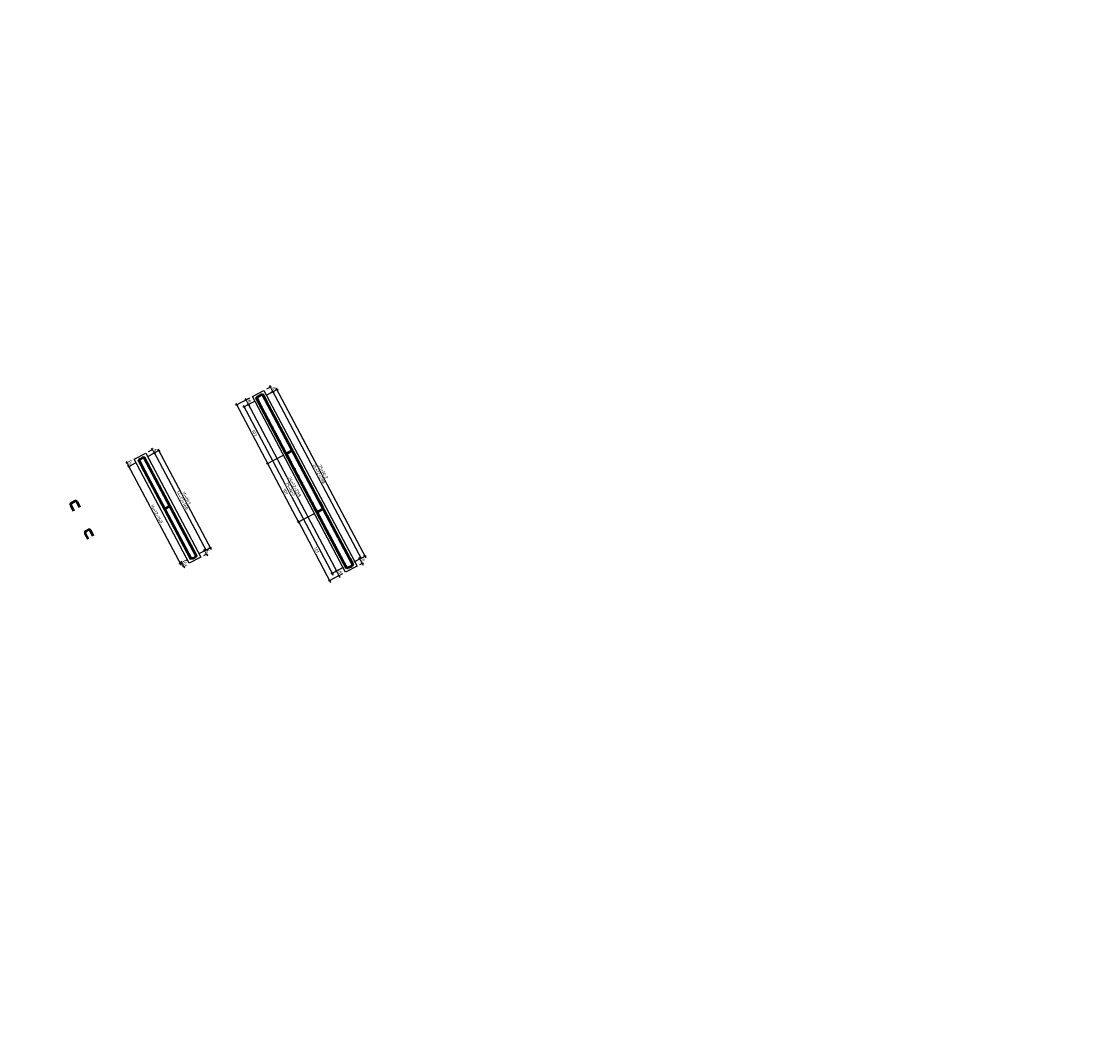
# Model space of a CAD drawing. Header units: millimetres. Extents: x -719417711 to 8331457056, y 1358857702 to 5726797456.
# Tile 26 of 71: x 7530441631 to 7530458096, y 5726474244 to 5726489438. Entities that reach past the tile are written whole.
import ezdxf

# ---------------------------------------------------------------- set-up
doc = ezdxf.new("R2010")
doc.units = ezdxf.units.MM
for name, color, linetype in [('0 wymiar', 32, 'Continuous'), ('1 cienka', 4, 'Continuous'), ('4 średnia', 3, 'Continuous'), ('5 gruba', 7, 'Continuous'), ('5 opis', 7, 'Continuous')]:
    doc.layers.add(name, color=color, linetype=linetype)
doc.layers.add('6 pomoc 01', color=1, linetype='Continuous', plot=False)
doc.layers.add('8 pręt_10', color=181, linetype='Continuous', lineweight=50)
doc.styles.add('M 1_100', font='geniso.shx', dxfattribs={"height": 250})
doc.styles.add('M 1_20', font='geniso.shx', dxfattribs={"height": 50})
doc.styles.get("Standard").update_dxf_attribs({"font": 'geniso.shx'})
doc.dimstyles.new('B  1_20 [cm]', dxfattribs={"dimscale": 20, "dimtxt": 2.5, "dimasz": 2, "dimexe": 1, "dimexo": 2.5, "dimtad": 1, "dimdec": 0, "dimlfac": 0.1, "dimzin": 0, "dimdsep": 46, "dimtxsty": 'Standard', "dimblk": 'ARCHTICK', "dimcen": 1, "dimdle": 1.5, "dimclrt": 3, "dimadec": 0, "dimazin": 0, "dimtfac": 1, "dimtdec": 0, "dimtmove": 1, "dimatfit": 3, "dimfxl": 1, "dimtfill": 1, "dimtolj": 1, "dimtzin": 0, "dimarcsym": 0})
doc.dimstyles.new('pręt 1_20 [cm]', dxfattribs={"dimscale": 20, "dimtxt": 2.5, "dimasz": 2, "dimexe": 1, "dimexo": 2.5, "dimgap": 1, "dimtad": 1, "dimdec": 0, "dimlfac": 0.1, "dimzin": 0, "dimdsep": 46, "dimtxsty": 'Standard', "dimblk": 'NONE', "dimcen": 1, "dimdle": 1.5, "dimse1": 1, "dimse2": 1, "dimsd1": 1, "dimsd2": 1, "dimclrt": 3, "dimadec": 0, "dimazin": 0, "dimtfac": 1, "dimtdec": 0, "dimtmove": 1, "dimatfit": 3, "dimldrblk": 'NONE', "dimfxl": 1, "dimtolj": 1, "dimtzin": 0, "dimarcsym": 0})

# ---------------------------------------------------------------- blocks, each defined once
blk = doc.blocks.new('OG-3.4')
at = {"layer": '4 średnia', "insert": (-1913.05, 762.314), "char_height": 250, "attachment_point": 1, "style": 'M 1_100'}
blk.add_mtext_dynamic_manual_height_columns('\\pi1452.3;{\\LOG-3.4 \\P\\pi796.13;}(107,20 m n.p.m.)', width=3854.57291, gutter_width=1250, heights=[0], dxfattribs=at)
blk = doc.blocks.new('OG-3.5b')
at = {"layer": '4 średnia', "insert": (-1913.05, 762.314), "char_height": 250, "attachment_point": 1, "style": 'M 1_100'}
blk.add_mtext_dynamic_manual_height_columns('\\pi1372.8;{\\LOG-3.5b \\P\\pi796.13;}(107,00 m n.p.m.)', width=3854.57291, gutter_width=1250, heights=[0], dxfattribs=at)
blk = doc.blocks.new('OG-3.5a')
at = {"layer": '4 średnia', "insert": (-1913.05, 762.314), "char_height": 250, "attachment_point": 1, "style": 'M 1_100'}
blk.add_mtext_dynamic_manual_height_columns('\\pi1372.8;{\\LOG-3.5a \\P\\pi796.13;}(107,30 m n.p.m.)', width=3854.57291, gutter_width=1250, heights=[0], dxfattribs=at)
blk = doc.blocks.new('*D829')
at = {"layer": 'Defpoints', "color": 0, "transparency": 16777216}
for p in [(7530413587.234669, 5726545910.981071), (7530413597.937746, 5726545916.245561), (8331457056.214928, 4097968415.126375)]:
    blk.add_point(p, dxfattribs=at)
at = {"layer": '0 wymiar', "color": 3, "transparency": 16777216, "insert": (7930935372.822865, 4912257188.187174), "char_height": 50, "attachment_point": 5, "rotation": 296.1910488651}
blk.add_mtext('\\A1;181492019', dxfattribs=at)
blk = doc.blocks.new('_None')
blk = doc.blocks.new('10')
at = {"layer": '8 pręt_10'}
h = blk.add_hatch(color=256, dxfattribs=at)
edge = h.paths.add_edge_path()
edge.add_arc((0, 0), 5, 0, 360)
at = {"layer": '1 cienka'}
blk.add_circle((0, 0), 5, dxfattribs=at)
blk = doc.blocks.new('_ArchTick')
at = {"color": 0, "linetype": 'ByBlock', "const_width": 0.15}
blk.add_lwpolyline([(-0.5, -0.5), (0.5, 0.5)], dxfattribs=at)
blk = doc.blocks.new('*D991')
at = {"layer": '0 wymiar', "color": 0, "lineweight": -2, "transparency": 16777216}
for p, q in [((7530445382.139282, 5726483822.339368), (7530445453.810557, 5726483860.284085)), ((7530445422.097961, 5726483877.439589), (7530445487.603724, 5726483753.710073)), ((7530445370.963107, 5726483725.902378), (7530445491.242419, 5726483789.581509))]:
    blk.add_line(p, q, dxfattribs=at)
at = {"layer": 'Defpoints', "color": 0, "transparency": 16777216}
for p in [(7530445337.950167, 5726483798.944451), (7530445326.773992, 5726483702.507462)]:
    blk.add_point(p, dxfattribs=at)
at = {"layer": '0 wymiar', "color": 0, "lineweight": -2, "transparency": 16777216, "xscale": 40, "yscale": 40, "zscale": 40}
for p, rotation in [((7530445436.134912, 5726483850.926119), 117.8979584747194), ((7530445473.566773, 5726483780.223542), 297.8979584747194)]:
    blk.add_blockref('_ArchTick', p, dxfattribs=dict(at, rotation=rotation))
at = {"layer": '0 wymiar', "color": 3, "transparency": 16777216, "insert": (7530445487.99268, 5726483833.121017), "char_height": 50, "attachment_point": 5, "rotation": 297.8979584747, "bg_fill": 3, "box_fill_scale": 1.1, "bg_fill_color": 256, "bg_fill_true_color": 13158600, "bg_fill_transparency": 0}
blk.add_mtext('\\A1;8', dxfattribs=at)
at = {"layer": 'Defpoints', "color": 0, "transparency": 16777216}
blk.add_point((7530445473.566773, 5726483780.223542), dxfattribs=at)
blk = doc.blocks.new('*D992')
at = {"layer": '0 wymiar', "color": 0, "lineweight": -2, "transparency": 16777216}
for p, q in [((7530445459.529456, 5726483806.736817), (7530446835.150531, 5726481208.416846)), ((7530445370.963107, 5726483725.902378), (7530445491.242052, 5726483789.581314)), ((7530446718.509912, 5726481180.60915), (7530446838.789227, 5726481244.288281))]:
    blk.add_line(p, q, dxfattribs=at)
at = {"layer": 'Defpoints', "color": 0, "transparency": 16777216}
for p in [(7530445326.773992, 5726483702.507462), (7530446821.113581, 5726481234.930315), (7530446674.320797, 5726481157.214233)]:
    blk.add_point(p, dxfattribs=at)
at = {"layer": '0 wymiar', "color": 0, "lineweight": -2, "transparency": 16777216, "xscale": 40, "yscale": 40, "zscale": 40}
for p, rotation in [((7530445473.566406, 5726483780.223348), 117.8979584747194), ((7530446821.113581, 5726481234.930315), 297.8979584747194)]:
    blk.add_blockref('_ArchTick', p, dxfattribs=dict(at, rotation=rotation))
at = {"layer": '0 wymiar', "color": 3, "transparency": 16777216, "insert": (7530446180.486179, 5726482525.125321), "char_height": 50, "attachment_point": 5, "rotation": 297.8979584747, "bg_fill": 3, "box_fill_scale": 1.1, "bg_fill_color": 256, "bg_fill_true_color": 13158600, "bg_fill_transparency": 0}
blk.add_mtext('\\A1;24*12=288', dxfattribs=at)
blk = doc.blocks.new('*D993')
at = {"layer": '0 wymiar', "color": 0, "lineweight": -2, "transparency": 16777216}
for p, q in [((7530446718.509912, 5726481180.60915), (7530446821.113568, 5726481234.930309)), ((7530446789.400972, 5726481252.085812), (7530446854.906742, 5726481128.356282)), ((7530446804.549796, 5726481135.640961), (7530446858.545438, 5726481164.227718))]:
    blk.add_line(p, q, dxfattribs=at)
at = {"layer": 'Defpoints', "color": 0, "transparency": 16777216}
blk.add_point((7530446674.320797, 5726481157.214233), dxfattribs=at)
at = {"layer": '0 wymiar', "color": 0, "lineweight": -2, "transparency": 16777216, "xscale": 40, "yscale": 40, "zscale": 40}
for p, rotation in [((7530446803.437922, 5726481225.572342), 117.8979584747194), ((7530446840.869792, 5726481154.869751), 297.8979584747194)]:
    blk.add_blockref('_ArchTick', p, dxfattribs=dict(at, rotation=rotation))
at = {"layer": '0 wymiar', "color": 3, "transparency": 16777216, "insert": (7530446855.295694, 5726481207.767234), "char_height": 50, "attachment_point": 5, "rotation": 297.8979584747, "bg_fill": 3, "box_fill_scale": 1.1, "bg_fill_color": 256, "bg_fill_true_color": 13158600, "bg_fill_transparency": 0}
blk.add_mtext('\\A1;8', dxfattribs=at)
at = {"layer": 'Defpoints', "color": 0, "transparency": 16777216}
for p in [(7530446760.360682, 5726481112.246044), (7530446840.869792, 5726481154.869751)]:
    blk.add_point(p, dxfattribs=at)
blk = doc.blocks.new('*D721')
at = {"layer": '0 wymiar', "color": 0, "lineweight": -2, "transparency": 16777216}
for p, q in [((7530445370.963107, 5726483725.902378), (7530445552.956496, 5726483822.254615)), ((7530445521.2439, 5726483839.410118), (7530446896.864975, 5726481241.090147)), ((7530446718.509912, 5726481180.60915), (7530446900.503671, 5726481276.961582))]:
    blk.add_line(p, q, dxfattribs=at)
at = {"layer": 'Defpoints', "color": 0, "transparency": 16777216}
for p in [(7530445326.773992, 5726483702.507462), (7530446882.828025, 5726481267.603616), (7530446674.320797, 5726481157.214233)]:
    blk.add_point(p, dxfattribs=at)
at = {"layer": '0 wymiar', "color": 0, "lineweight": -2, "transparency": 16777216, "xscale": 40, "yscale": 40, "zscale": 40}
for p, rotation in [((7530445535.28085, 5726483812.896648), 117.8979584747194), ((7530446882.828025, 5726481267.603616), 297.8979584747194)]:
    blk.add_blockref('_ArchTick', p, dxfattribs=dict(at, rotation=rotation))
at = {"layer": '0 wymiar', "color": 3, "transparency": 16777216, "insert": (7530446242.200624, 5726482557.798622), "char_height": 50, "attachment_point": 5, "rotation": 297.8979584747, "bg_fill": 3, "box_fill_scale": 1.1, "bg_fill_color": 256, "bg_fill_true_color": 13158600, "bg_fill_transparency": 0}
blk.add_mtext('\\A1;25*Nr2', dxfattribs=at)
blk = doc.blocks.new('*D722')
at = {"layer": '0 wymiar', "color": 0, "lineweight": -2, "transparency": 16777216}
for p, q in [((7530445117.004576, 5726483681.969894), (7530445045.333275, 5726483644.025164)), ((7530445048.971972, 5726483679.896599), (7530445114.47774, 5726483556.16707)), ((7530445203.044462, 5726483637.001706), (7530445082.765144, 5726483573.322573))]:
    blk.add_line(p, q, dxfattribs=at)
at = {"layer": 'Defpoints', "color": 0, "transparency": 16777216}
blk.add_point((7530445247.233577, 5726483660.396622), dxfattribs=at)
at = {"layer": '0 wymiar', "color": 0, "lineweight": -2, "transparency": 16777216, "xscale": 40, "yscale": 40, "zscale": 40}
for p, rotation in [((7530445063.008921, 5726483653.38313), 117.8979584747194), ((7530445100.44079, 5726483582.680539), 297.8979584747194)]:
    blk.add_blockref('_ArchTick', p, dxfattribs=dict(at, rotation=rotation))
at = {"layer": '0 wymiar', "color": 3, "transparency": 16777216, "insert": (7530445114.866693, 5726483635.578021), "char_height": 50, "attachment_point": 5, "rotation": 297.8979584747, "bg_fill": 3, "box_fill_scale": 1.1, "bg_fill_color": 256, "bg_fill_true_color": 13158600, "bg_fill_transparency": 0}
blk.add_mtext('\\A1;8', dxfattribs=at)
at = {"layer": 'Defpoints', "color": 0, "transparency": 16777216}
for p in [(7530445161.193691, 5726483705.364811), (7530445100.44079, 5726483582.680539)]:
    blk.add_point(p, dxfattribs=at)
blk = doc.blocks.new('*D723')
at = {"layer": '0 wymiar', "color": 0, "lineweight": -2, "transparency": 16777216}
for p, q in [((7530445203.044462, 5726483637.001706), (7530445082.764777, 5726483573.322378)), ((7530445086.403474, 5726483609.193813), (7530446462.024547, 5726481010.873845)), ((7530446550.591268, 5726481091.708481), (7530446430.311951, 5726481028.029348))]:
    blk.add_line(p, q, dxfattribs=at)
at = {"layer": 'Defpoints', "color": 0, "transparency": 16777216}
for p in [(7530445247.233577, 5726483660.396622), (7530446447.987597, 5726481037.387314), (7530446594.780383, 5726481115.103397)]:
    blk.add_point(p, dxfattribs=at)
at = {"layer": '0 wymiar', "color": 0, "lineweight": -2, "transparency": 16777216, "xscale": 40, "yscale": 40, "zscale": 40}
for p, rotation in [((7530445100.440423, 5726483582.680345), 117.8979584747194), ((7530446447.987597, 5726481037.387314), 297.8979584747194)]:
    blk.add_blockref('_ArchTick', p, dxfattribs=dict(at, rotation=rotation))
at = {"layer": '0 wymiar', "color": 3, "transparency": 16777216, "insert": (7530445807.360196, 5726482327.582318), "char_height": 50, "attachment_point": 5, "rotation": 297.8979584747, "bg_fill": 3, "box_fill_scale": 1.1, "bg_fill_color": 256, "bg_fill_true_color": 13158600, "bg_fill_transparency": 0}
blk.add_mtext('\\A1;24*12=288', dxfattribs=at)
blk = doc.blocks.new('*D724')
at = {"layer": '0 wymiar', "color": 0, "lineweight": -2, "transparency": 16777216}
for p, q in [((7530446550.591268, 5726481091.708481), (7530446430.311944, 5726481028.029345)), ((7530446433.95064, 5726481063.90078), (7530446499.456403, 5726480940.171263)), ((7530446539.415094, 5726480995.27149), (7530446467.743807, 5726480957.326766))]:
    blk.add_line(p, q, dxfattribs=at)
at = {"layer": '0 wymiar', "color": 0, "lineweight": -2, "transparency": 16777216, "xscale": 40, "yscale": 40, "zscale": 40}
for p, rotation in [((7530446447.98759, 5726481037.38731), 117.8979584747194), ((7530446485.419453, 5726480966.684732), 297.8979584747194)]:
    blk.add_blockref('_ArchTick', p, dxfattribs=dict(at, rotation=rotation))
at = {"layer": '0 wymiar', "color": 3, "transparency": 16777216, "insert": (7530446499.845359, 5726481019.582208), "char_height": 50, "attachment_point": 5, "rotation": 297.8979584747, "bg_fill": 3, "box_fill_scale": 1.1, "bg_fill_color": 256, "bg_fill_true_color": 13158600, "bg_fill_transparency": 0}
blk.add_mtext('\\A1;8', dxfattribs=at)
at = {"layer": 'Defpoints', "color": 0, "transparency": 16777216}
for p in [(7530446583.604209, 5726481018.666406), (7530446594.780383, 5726481115.103397), (7530446485.419453, 5726480966.684732)]:
    blk.add_point(p, dxfattribs=at)
blk = doc.blocks.new('*D725')
at = {"layer": '0 wymiar', "color": 0, "lineweight": -2, "transparency": 16777216}
for p, q in [((7530445203.044462, 5726483637.001706), (7530445014.156136, 5726483536.999102)), ((7530445017.794832, 5726483572.870538), (7530446393.415905, 5726480974.55057)), ((7530446550.591268, 5726481091.708481), (7530446361.703309, 5726480991.706072))]:
    blk.add_line(p, q, dxfattribs=at)
at = {"layer": 'Defpoints', "color": 0, "transparency": 16777216}
for p in [(7530445247.233577, 5726483660.396622), (7530446379.378955, 5726481001.064039), (7530446594.780383, 5726481115.103397)]:
    blk.add_point(p, dxfattribs=at)
at = {"layer": '0 wymiar', "color": 0, "lineweight": -2, "transparency": 16777216, "xscale": 40, "yscale": 40, "zscale": 40}
for p, rotation in [((7530445031.831781, 5726483546.357069), 117.8979584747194), ((7530446379.378955, 5726481001.064039), 297.8979584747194)]:
    blk.add_blockref('_ArchTick', p, dxfattribs=dict(at, rotation=rotation))
at = {"layer": '0 wymiar', "color": 3, "transparency": 16777216, "insert": (7530445738.751555, 5726482291.259043), "char_height": 50, "attachment_point": 5, "rotation": 297.8979584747, "bg_fill": 3, "box_fill_scale": 1.1, "bg_fill_color": 256, "bg_fill_true_color": 13158600, "bg_fill_transparency": 0}
blk.add_mtext('\\A1;25*Nr2', dxfattribs=at)
blk = doc.blocks.new('*D726')
at = {"layer": '0 wymiar', "color": 0, "lineweight": -2, "transparency": 16777216}
for p, q in [((7530445117.004576, 5726483681.969894), (7530444902.123688, 5726483568.206123)), ((7530444905.762384, 5726483604.077559), (7530445408.753086, 5726482654.011578)), ((7530445631.691452, 5726482805.986208), (7530445377.04049, 5726482671.167081))]:
    blk.add_line(p, q, dxfattribs=at)
at = {"layer": 'Defpoints', "color": 0, "transparency": 16777216}
for p in [(7530445161.193691, 5726483705.364811), (7530445675.880568, 5726482829.381124), (7530445394.716136, 5726482680.525047)]:
    blk.add_point(p, dxfattribs=at)
at = {"layer": '0 wymiar', "color": 0, "lineweight": -2, "transparency": 16777216, "xscale": 40, "yscale": 40, "zscale": 40}
for p, rotation in [((7530444919.799334, 5726483577.56409), 117.8979584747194), ((7530445394.716136, 5726482680.525047), 297.8979584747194)]:
    blk.add_blockref('_ArchTick', p, dxfattribs=dict(at, rotation=rotation))
at = {"layer": '0 wymiar', "color": 3, "transparency": 16777216, "insert": (7530445190.403922, 5726483146.593059), "char_height": 50, "attachment_point": 5, "rotation": 297.8979584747, "bg_fill": 3, "box_fill_scale": 1.1, "bg_fill_color": 256, "bg_fill_true_color": 13158600, "bg_fill_transparency": 0}
blk.add_mtext('\\A1;102', dxfattribs=at)
blk = doc.blocks.new('*D994')
at = {"layer": '0 wymiar', "color": 0, "lineweight": -2, "transparency": 16777216}
for p, q in [((7530445631.691452, 5726482805.986208), (7530445377.04049, 5726482671.167081)), ((7530445881.330393, 5726481761.391453), (7530445380.679186, 5726482707.038516)), ((7530446104.268632, 5726481913.366014), (7530445849.617798, 5726481778.546955))]:
    blk.add_line(p, q, dxfattribs=at)
at = {"layer": 'Defpoints', "color": 0, "transparency": 16777216}
for p in [(7530445675.880568, 5726482829.381124), (7530445394.716136, 5726482680.525047), (7530446148.457747, 5726481936.76093)]:
    blk.add_point(p, dxfattribs=at)
at = {"layer": '0 wymiar', "color": 0, "lineweight": -2, "transparency": 16777216, "xscale": 40, "yscale": 40, "zscale": 40}
for p, rotation in [((7530445394.716136, 5726482680.525047), 117.8979584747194), ((7530445867.293444, 5726481787.904922), 297.8979584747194)]:
    blk.add_blockref('_ArchTick', p, dxfattribs=dict(at, rotation=rotation))
at = {"layer": '0 wymiar', "color": 3, "transparency": 16777216, "insert": (7530445664.146626, 5726482251.761171), "char_height": 50, "attachment_point": 5, "rotation": 297.8979584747, "bg_fill": 3, "box_fill_scale": 1.1, "bg_fill_color": 256, "bg_fill_true_color": 13158600, "bg_fill_transparency": 0}
blk.add_mtext('\\A1;101', dxfattribs=at)
blk = doc.blocks.new('*D727')
at = {"layer": '0 wymiar', "color": 0, "lineweight": -2, "transparency": 16777216}
for p, q in [((7530446104.268632, 5726481913.366014), (7530445849.617543, 5726481778.546821)), ((7530445853.256239, 5726481814.418256), (7530446356.246935, 5726480864.352286)), ((7530446539.415094, 5726480995.27149), (7530446324.534339, 5726480881.50779))]:
    blk.add_line(p, q, dxfattribs=at)
at = {"layer": 'Defpoints', "color": 0, "transparency": 16777216}
for p in [(7530446148.457747, 5726481936.76093), (7530446583.604209, 5726481018.666406), (7530446342.209985, 5726480890.865756)]:
    blk.add_point(p, dxfattribs=at)
at = {"layer": '0 wymiar', "color": 0, "lineweight": -2, "transparency": 16777216, "xscale": 40, "yscale": 40, "zscale": 40}
for p, rotation in [((7530445867.293189, 5726481787.904787), 117.8979584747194), ((7530446342.209985, 5726480890.865756), 297.8979584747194)]:
    blk.add_blockref('_ArchTick', p, dxfattribs=dict(at, rotation=rotation))
at = {"layer": '0 wymiar', "color": 3, "transparency": 16777216, "insert": (7530446137.893425, 5726481356.931458), "char_height": 50, "attachment_point": 5, "rotation": 297.8979584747, "bg_fill": 3, "box_fill_scale": 1.1, "bg_fill_color": 256, "bg_fill_true_color": 13158600, "bg_fill_transparency": 0}
blk.add_mtext('\\A1;101', dxfattribs=at)
blk = doc.blocks.new('*D995')
at = {"layer": '0 wymiar', "color": 0, "lineweight": -2, "transparency": 16777216}
for p, q in [((7530443562.92622, 5726482791.308945), (7530443679.371401, 5726482852.958182)), ((7530443574.622536, 5726482865.391308), (7530443651.297504, 5726482905.985116)), ((7530443619.584908, 5726482923.140618), (7530443675.732704, 5726482817.086747))]:
    blk.add_line(p, q, dxfattribs=at)
at = {"layer": 'Defpoints', "color": 0, "transparency": 16777216}
for p in [(7530443530.433421, 5726482841.996391), (7530443518.737105, 5726482767.914029)]:
    blk.add_point(p, dxfattribs=at)
at = {"layer": '0 wymiar', "color": 0, "lineweight": -2, "transparency": 16777216, "xscale": 40, "yscale": 40, "zscale": 40}
for p, rotation in [((7530443633.621859, 5726482896.62715), 117.8979584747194), ((7530443661.695755, 5726482843.600216), 297.8979584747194)]:
    blk.add_blockref('_ArchTick', p, dxfattribs=dict(at, rotation=rotation))
at = {"layer": '0 wymiar', "color": 3, "transparency": 16777216, "insert": (7530443680.800644, 5726482887.659869), "char_height": 50, "attachment_point": 5, "rotation": 297.8979584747, "bg_fill": 3, "box_fill_scale": 1.1, "bg_fill_color": 256, "bg_fill_true_color": 13158600, "bg_fill_transparency": 0}
blk.add_mtext('\\A1;6', dxfattribs=at)
at = {"layer": 'Defpoints', "color": 0, "transparency": 16777216}
blk.add_point((7530443661.695755, 5726482843.600216), dxfattribs=at)
blk = doc.blocks.new('*D996')
at = {"layer": '0 wymiar', "color": 0, "lineweight": -2, "transparency": 16777216}
for p, q in [((7530443562.92622, 5726482791.308945), (7530443679.371187, 5726482852.958069)), ((7530443647.65859, 5726482870.113572), (7530444461.801675, 5726481332.332366)), ((7530444348.995191, 5726481306.554564), (7530444465.440372, 5726481368.203801))]:
    blk.add_line(p, q, dxfattribs=at)
at = {"layer": 'Defpoints', "color": 0, "transparency": 16777216}
for p in [(7530443518.737105, 5726482767.914029), (7530444447.764725, 5726481358.845835), (7530444304.806075, 5726481283.159648)]:
    blk.add_point(p, dxfattribs=at)
at = {"layer": '0 wymiar', "color": 0, "lineweight": -2, "transparency": 16777216, "xscale": 40, "yscale": 40, "zscale": 40}
for p, rotation in [((7530443661.69554, 5726482843.600102), 117.8979584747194), ((7530444447.764725, 5726481358.845835), 297.8979584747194)]:
    blk.add_blockref('_ArchTick', p, dxfattribs=dict(at, rotation=rotation))
at = {"layer": '0 wymiar', "color": 3, "transparency": 16777216, "insert": (7530444087.87632, 5726482118.771459), "char_height": 50, "attachment_point": 5, "rotation": 297.8979584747, "bg_fill": 3, "box_fill_scale": 1.1, "bg_fill_color": 256, "bg_fill_true_color": 13158600, "bg_fill_transparency": 0}
blk.add_mtext('\\A1;14*12=168', dxfattribs=at)
blk = doc.blocks.new('*D997')
at = {"layer": '0 wymiar', "color": 0, "lineweight": -2, "transparency": 16777216}
for p, q in [((7530444348.995191, 5726481306.554564), (7530444447.764717, 5726481358.84583)), ((7530444416.05212, 5726481376.001333), (7530444472.199923, 5726481269.947451)), ((7530444416.839291, 5726481274.583041), (7530444475.83862, 5726481305.818886))]:
    blk.add_line(p, q, dxfattribs=at)
at = {"layer": 'Defpoints', "color": 0, "transparency": 16777216}
blk.add_point((7530444304.806075, 5726481283.159648), dxfattribs=at)
at = {"layer": '0 wymiar', "color": 0, "lineweight": -2, "transparency": 16777216, "xscale": 40, "yscale": 40, "zscale": 40}
for p, rotation in [((7530444430.08907, 5726481349.487864), 117.8979584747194), ((7530444458.162973, 5726481296.460919), 297.8979584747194)]:
    blk.add_blockref('_ArchTick', p, dxfattribs=dict(at, rotation=rotation))
at = {"layer": '0 wymiar', "color": 3, "transparency": 16777216, "insert": (7530444477.26786, 5726481340.520579), "char_height": 50, "attachment_point": 5, "rotation": 297.8979584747, "bg_fill": 3, "box_fill_scale": 1.1, "bg_fill_color": 256, "bg_fill_true_color": 13158600, "bg_fill_transparency": 0}
blk.add_mtext('\\A1;6', dxfattribs=at)
at = {"layer": 'Defpoints', "color": 0, "transparency": 16777216}
for p in [(7530444372.650175, 5726481251.188125), (7530444458.162973, 5726481296.460919)]:
    blk.add_point(p, dxfattribs=at)
blk = doc.blocks.new('*D728')
at = {"layer": '0 wymiar', "color": 0, "lineweight": -2, "transparency": 16777216}
for p, q in [((7530443562.92622, 5726482791.308945), (7530443747.16904, 5726482888.852091)), ((7530443715.456443, 5726482906.007594), (7530444529.599527, 5726481368.226388)), ((7530444348.995191, 5726481306.554564), (7530444533.238224, 5726481404.097823))]:
    blk.add_line(p, q, dxfattribs=at)
at = {"layer": 'Defpoints', "color": 0, "transparency": 16777216}
for p in [(7530443518.737105, 5726482767.914029), (7530444515.562577, 5726481394.739857), (7530444304.806075, 5726481283.159648)]:
    blk.add_point(p, dxfattribs=at)
at = {"layer": '0 wymiar', "color": 0, "lineweight": -2, "transparency": 16777216, "xscale": 40, "yscale": 40, "zscale": 40}
for p, rotation in [((7530443729.493393, 5726482879.494124), 117.8979584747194), ((7530444515.562577, 5726481394.739857), 297.8979584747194)]:
    blk.add_blockref('_ArchTick', p, dxfattribs=dict(at, rotation=rotation))
at = {"layer": '0 wymiar', "color": 3, "transparency": 16777216, "insert": (7530444155.669824, 5726482154.663177), "char_height": 50, "attachment_point": 5, "rotation": 297.8979584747, "bg_fill": 3, "box_fill_scale": 1.1, "bg_fill_color": 256, "bg_fill_true_color": 13158600, "bg_fill_transparency": 0}
blk.add_mtext('\\A1;15*Nr1', dxfattribs=at)
blk = doc.blocks.new('*D729')
at = {"layer": '0 wymiar', "color": 0, "lineweight": -2, "transparency": 16777216}
for p, q in [((7530443309.487833, 5726482725.021836), (7530443226.313763, 5726482680.987226)), ((7530443229.952458, 5726482716.858662), (7530443286.100261, 5726482610.804779)), ((7530443377.331931, 5726482693.050312), (7530443254.387665, 5726482627.960282))]:
    blk.add_line(p, q, dxfattribs=at)
at = {"layer": 'Defpoints', "color": 0, "transparency": 16777216}
blk.add_point((7530443421.521046, 5726482716.445229), dxfattribs=at)
at = {"layer": '0 wymiar', "color": 0, "lineweight": -2, "transparency": 16777216, "xscale": 40, "yscale": 40, "zscale": 40}
for p, rotation in [((7530443243.989408, 5726482690.345193), 117.8979584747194), ((7530443272.063311, 5726482637.318249), 297.8979584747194)]:
    blk.add_blockref('_ArchTick', p, dxfattribs=dict(at, rotation=rotation))
at = {"layer": '0 wymiar', "color": 3, "transparency": 16777216, "insert": (7530443291.168197, 5726482681.377908), "char_height": 50, "attachment_point": 5, "rotation": 297.8979584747, "bg_fill": 3, "box_fill_scale": 1.1, "bg_fill_color": 256, "bg_fill_true_color": 13158600, "bg_fill_transparency": 0}
blk.add_mtext('\\A1;6', dxfattribs=at)
at = {"layer": 'Defpoints', "color": 0, "transparency": 16777216}
for p in [(7530443353.676949, 5726482748.416752), (7530443272.063311, 5726482637.318249)]:
    blk.add_point(p, dxfattribs=at)
blk = doc.blocks.new('*D730')
at = {"layer": '0 wymiar', "color": 0, "lineweight": -2, "transparency": 16777216}
for p, q in [((7530443377.331931, 5726482693.050312), (7530443254.387452, 5726482627.96017)), ((7530443258.026149, 5726482663.831605), (7530444072.169233, 5726481126.050398)), ((7530444163.4009, 5726481208.295929), (7530444040.456637, 5726481143.2059))]:
    blk.add_line(p, q, dxfattribs=at)
at = {"layer": 'Defpoints', "color": 0, "transparency": 16777216}
for p in [(7530443421.521046, 5726482716.445229), (7530444207.590015, 5726481231.690845), (7530444058.132283, 5726481152.563868)]:
    blk.add_point(p, dxfattribs=at)
at = {"layer": '0 wymiar', "color": 0, "lineweight": -2, "transparency": 16777216, "xscale": 40, "yscale": 40, "zscale": 40}
for p, rotation in [((7530443272.063098, 5726482637.318136), 117.8979584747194), ((7530444058.132283, 5726481152.563868), 297.8979584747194)]:
    blk.add_blockref('_ArchTick', p, dxfattribs=dict(at, rotation=rotation))
at = {"layer": '0 wymiar', "color": 3, "transparency": 16777216, "insert": (7530443698.243877, 5726481912.489491), "char_height": 50, "attachment_point": 5, "rotation": 297.8979584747, "bg_fill": 3, "box_fill_scale": 1.1, "bg_fill_color": 256, "bg_fill_true_color": 13158600, "bg_fill_transparency": 0}
blk.add_mtext('\\A1;14*12=168', dxfattribs=at)
blk = doc.blocks.new('*D731')
at = {"layer": '0 wymiar', "color": 0, "lineweight": -2, "transparency": 16777216}
for p, q in [((7530444163.4009, 5726481208.295929), (7530444064.631357, 5726481156.004654)), ((7530444068.270054, 5726481191.876089), (7530444124.417849, 5726481085.82222)), ((7530444151.704586, 5726481134.21357), (7530444092.705254, 5726481102.977722))]:
    blk.add_line(p, q, dxfattribs=at)
at = {"layer": '0 wymiar', "color": 0, "lineweight": -2, "transparency": 16777216, "xscale": 40, "yscale": 40, "zscale": 40}
for p, rotation in [((7530444082.307003, 5726481165.362619), 117.8979584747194), ((7530444110.380899, 5726481112.335689), 297.8979584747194)]:
    blk.add_blockref('_ArchTick', p, dxfattribs=dict(at, rotation=rotation))
at = {"layer": '0 wymiar', "color": 3, "transparency": 16777216, "insert": (7530444129.485788, 5726481156.395341), "char_height": 50, "attachment_point": 5, "rotation": 297.8979584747, "bg_fill": 3, "box_fill_scale": 1.1, "bg_fill_color": 256, "bg_fill_true_color": 13158600, "bg_fill_transparency": 0}
blk.add_mtext('\\A1;6', dxfattribs=at)
at = {"layer": 'Defpoints', "color": 0, "transparency": 16777216}
for p in [(7530444207.590015, 5726481231.690845), (7530444110.380899, 5726481112.335689), (7530444195.893702, 5726481157.608485)]:
    blk.add_point(p, dxfattribs=at)

msp = doc.modelspace()

# ---------------------------------------------------------------- block references
at = {"layer": '0 wymiar', "rotation": 297.8979501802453}
msp.add_blockref('OG-3.4', (7530295318.170634, 5726769127.920026), dxfattribs=at)

# ---------------------------------------------------------------- next in the draw order: block references
msp.add_blockref('OG-3.5b', (7530304173.91927, 5726751973.430897), dxfattribs=at)

# ---------------------------------------------------------------- next in the draw order: block references
at = {"layer": '1 cienka', "rotation": 297.8979501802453}
msp.add_blockref('OG-3.5a', (7530306321.879252, 5726748557.454565), dxfattribs=at)

# ---------------------------------------------------------------- next in the draw order: linework, layer by layer
at = {"layer": '5 gruba'}
for points in [[(7530445337.950167, 5726483798.944452), (7530446760.360683, 5726481112.246046), (7530446583.60421, 5726481018.666407), (7530445161.193693, 5726483705.364812)], [(7530443530.433422, 5726482841.996392), (7530444372.650176, 5726481251.188126), (7530444195.893702, 5726481157.608486), (7530443353.676949, 5726482748.416753)]]:
    msp.add_lwpolyline(points, close=True, dxfattribs=at)
at = {"layer": '6 pomoc 01'}
for p, q in [((7530446613.496312, 5726481079.752102), (7530445228.517652, 5726483695.747918)), ((7530446693.036726, 5726481121.86294), (7530445308.058064, 5726483737.858757)), ((7530444216.947981, 5726481214.0152), (7530443412.163081, 5726482734.120875)), ((7530444314.164042, 5726481265.484001), (7530443509.379144, 5726482785.589678))]:
    msp.add_line(p, q, dxfattribs=at)
for points in [[(7530445373.043672, 5726483636.483852), (7530445316.895887, 5726483742.537739), (7530445219.679828, 5726483691.068936), (7530445275.827611, 5726483585.015052)], [(7530445829.244413, 5726482774.796042), (7530445773.096629, 5726482880.849928), (7530445675.880569, 5726482829.381125), (7530445732.028352, 5726482723.327241)], [(7530443556.689103, 5726482674.856812), (7530443500.54132, 5726482780.910697), (7530443421.000907, 5726482738.799859), (7530443477.14869, 5726482632.745974)], [(7530442524.035568, 5726482010.363931), (7530442467.887785, 5726482116.417814), (7530442370.671726, 5726482064.949014), (7530442426.81951, 5726481958.895129)], [(7530446189.526024, 5726482094.283617), (7530446245.673808, 5726481988.229733), (7530446148.457747, 5726481936.760931), (7530446092.309963, 5726482042.814816)], [(7530442728.673898, 5726481572.101541), (7530442672.526114, 5726481678.155425), (7530442592.985701, 5726481636.044588), (7530442649.133484, 5726481529.990703)], [(7530444249.178434, 5726481366.858904), (7530444305.326218, 5726481260.805019), (7530444225.785805, 5726481218.694181), (7530444169.638021, 5726481324.748066)], [(7530446645.726766, 5726481232.595806), (7530446701.87455, 5726481126.541922), (7530446604.658488, 5726481075.07312), (7530446548.510705, 5726481181.127005)]]:
    msp.add_lwpolyline(points, dxfattribs=at)
at = {"layer": '8 pręt_10'}
for p, q in [((7530446604.658488, 5726481075.07312), (7530445219.679828, 5726483691.068936)), ((7530446701.87455, 5726481126.541922), (7530445316.895887, 5726483742.537739)), ((7530443421.000907, 5726482738.799859), (7530444225.785805, 5726481218.694181)), ((7530443500.54132, 5726482780.910697), (7530444305.326218, 5726481260.805019)), ((7530443907.092609, 5726482034.374661), (7530443809.87655, 5726481982.905862))]:
    msp.add_line(p, q, dxfattribs=at)
for points in [[(7530445373.043672, 5726483636.483852), (7530445328.593343, 5726483720.443178, 0.4142135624), (7530445294.801329, 5726483730.840282), (7530445241.774386, 5726483702.766391, 0.4142135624), (7530445231.377282, 5726483668.974378), (7530445275.827611, 5726483585.015052)], [(7530445829.244413, 5726482774.796042), (7530445784.794085, 5726482858.755367, 0.4142135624), (7530445751.00207, 5726482869.152472), (7530445697.975128, 5726482841.078581, 0.4142135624), (7530445687.578024, 5726482807.286566), (7530445732.028352, 5726482723.327241)], [(7530443556.689103, 5726482674.856812), (7530443512.238774, 5726482758.816137, 0.4142135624), (7530443478.44676, 5726482769.213242), (7530443443.095466, 5726482750.497313, 0.4142135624), (7530443432.698361, 5726482716.705299), (7530443477.14869, 5726482632.745974)], [(7530442524.035568, 5726482010.363931), (7530442479.58524, 5726482094.323256, 0.4142135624), (7530442445.793226, 5726482104.72036), (7530442392.766286, 5726482076.646468, 0.4142135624), (7530442382.369181, 5726482042.854455), (7530442426.81951, 5726481958.895129)], [(7530446189.526024, 5726482094.283617), (7530446233.976353, 5726482010.324292, -0.4142135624), (7530446223.579248, 5726481976.532278), (7530446170.552306, 5726481948.458386, -0.4142135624), (7530446136.760292, 5726481958.855491), (7530446092.309963, 5726482042.814816)], [(7530442728.673898, 5726481572.101541), (7530442684.223569, 5726481656.060865, 0.4142135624), (7530442650.431555, 5726481666.45797), (7530442615.08026, 5726481647.742043, 0.4142135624), (7530442604.683155, 5726481613.950028), (7530442649.133484, 5726481529.990703)], [(7530444249.178434, 5726481366.858904), (7530444293.628763, 5726481282.899578, -0.4142135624), (7530444283.231658, 5726481249.107565), (7530444247.880363, 5726481230.391636, -0.4142135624), (7530444214.088349, 5726481240.788741), (7530444169.638021, 5726481324.748066)], [(7530446645.726766, 5726481232.595806), (7530446690.177094, 5726481148.63648, -0.4142135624), (7530446679.77999, 5726481114.844467), (7530446626.753048, 5726481086.770575, -0.4142135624), (7530446592.961034, 5726481097.16768), (7530446548.510705, 5726481181.127005)]]:
    msp.add_lwpolyline(points, format="xyb", dxfattribs=at)

# ---------------------------------------------------------------- next in the draw order: block references
at = {"layer": '1 cienka', "rotation": 297.8979501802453}
for p in [(7530445247.233579, 5726483660.396624), (7530445326.773992, 5726483702.507463), (7530445303.381362, 5726483554.34274), (7530445382.921776, 5726483596.453577), (7530445439.069559, 5726483490.399693), (7530445359.529145, 5726483448.288856), (7530445415.676929, 5726483342.234971), (7530445495.217342, 5726483384.345809), (7530445471.824713, 5726483236.181086), (7530445527.972496, 5726483130.127202), (7530445551.365127, 5726483278.291924), (7530445607.51291, 5726483172.23804), (7530445584.12028, 5726483024.073317), (7530445663.660693, 5726483066.184155), (7530445640.268064, 5726482918.019433), (7530445696.415848, 5726482811.965548), (7530445719.808476, 5726482960.130271), (7530445775.95626, 5726482854.076386), (7530443421.521047, 5726482716.44523), (7530443518.737107, 5726482767.914031), (7530443574.884891, 5726482661.860147), (7530445752.563631, 5726482705.911664), (7530445832.104044, 5726482748.022502), (7530445888.251828, 5726482641.968617), (7530443477.66883, 5726482610.391345), (7530443533.816614, 5726482504.337461), (7530443631.032675, 5726482555.806262), (7530445808.711414, 5726482599.857779), (7530445864.859198, 5726482493.803896), (7530445944.399611, 5726482535.914732), (7530443589.964397, 5726482398.283576), (7530443687.180458, 5726482449.752378), (7530443743.328241, 5726482343.698493), (7530445921.006981, 5726482387.75001), (7530446000.547395, 5726482429.860848), (7530443646.112181, 5726482292.229692), (7530443702.259964, 5726482186.175808), (7530443799.476025, 5726482237.644609), (7530443758.407748, 5726482080.121923), (7530443855.623809, 5726482131.590725), (7530443911.771592, 5726482025.536839), (7530443814.555532, 5726481974.068038)]:
    msp.add_blockref('10', p, dxfattribs=at)
at = {"layer": '1 cienka', "xscale": -1, "rotation": 297.8979501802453}
for p in [(7530446056.695179, 5726482323.806963), (7530445977.154765, 5726482281.696125), (7530446033.302548, 5726482175.642241), (7530446112.842962, 5726482217.753078), (7530446089.450333, 5726482069.588356), (7530446168.990746, 5726482111.699194), (7530446225.138529, 5726482005.64531), (7530443870.703316, 5726481868.014153), (7530443967.919376, 5726481919.482955), (7530444024.06716, 5726481813.42907), (7530446145.598116, 5726481963.534472), (7530446201.7459, 5726481857.480588), (7530446281.286313, 5726481899.591425), (7530443926.851099, 5726481761.960269), (7530443982.998882, 5726481655.906384), (7530444080.214943, 5726481707.375186), (7530446257.893683, 5726481751.426703), (7530446337.434096, 5726481793.537541), (7530446393.581881, 5726481687.483656), (7530444039.146665, 5726481549.852499), (7530444136.362727, 5726481601.321301), (7530444192.510509, 5726481495.267416), (7530446314.041467, 5726481645.372819), (7530446370.18925, 5726481539.318934), (7530446449.729664, 5726481581.429771), (7530444095.29445, 5726481443.798616), (7530444151.442233, 5726481337.744731), (7530444248.658294, 5726481389.213532), (7530446426.337033, 5726481433.26505), (7530446482.484818, 5726481327.211165), (7530446505.877447, 5726481475.375888), (7530446562.02523, 5726481369.322003), (7530444207.590017, 5726481231.690846), (7530444304.806077, 5726481283.159649), (7530446538.632601, 5726481221.157282), (7530446618.173014, 5726481263.268119), (7530446674.320798, 5726481157.214234), (7530446594.780384, 5726481115.103397)]:
    msp.add_blockref('10', p, dxfattribs=at)

# ---------------------------------------------------------------- next in the draw order: texts
at = {"layer": '5 opis', "char_height": 500, "attachment_point": 1, "rotation": 297.8979501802, "style": 'M 1_100'}
for s, insert in [('\\pi741.88;SCHEMAT TYCZENIA GRODZIC\\P\\pi2839.3;PODPORY NR 1,\\P\\pi3492.9;skala 1:100', (7530356219.460254, 5726646843.939495)), ('\\pi741.88;SCHEMAT TYCZENIA GRODZIC\\P\\pi2789.3;PODPORY NR 2,\\P\\pi3492.9;skala 1:100', (7530386329.472917, 5726589971.101405))]:
    msp.add_mtext_dynamic_manual_height_columns(s, width=10003.56048163, gutter_width=250, heights=[0], dxfattribs=dict(at, insert=insert))
at = {"layer": '6 pomoc 01', "insert": (7530408903.016174, 5726525383.081683), "char_height": 100, "attachment_point": 1, "rotation": 297.8979501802, "style": 'M 1_20'}
msp.add_mtext_dynamic_manual_height_columns('\\pi742.65;Długości prętów nr 1.n', width=2769.1767296, gutter_width=250, heights=[0], dxfattribs=at)

# ---------------------------------------------------------------- next in the draw order: dimensions: what is measured, and where the dimension line sits
at = {"layer": '0 wymiar'}
dim = msp.add_aligned_dim(p1=(8331457056.214927, 4097968415.126375), p2=(7530413587.23467, 5726545910.981071), distance=-11.927728, dimstyle='pręt 1_20 [cm]', dxfattribs=at)
dim.commit()
dim.dimension.update_dxf_attribs({"geometry": '*D829', "text_midpoint": (7930935372.822865, 4912257188.187174)})

# ---------------------------------------------------------------- next in the draw order: dimensions: what is measured, and where the dimension line sits
for base, p1, p2, picture, middle in [((7530445473.566773, 5726483780.223542), (7530445337.950167, 5726483798.944452), (7530445326.773992, 5726483702.507463), '*D991', (7530445487.99268, 5726483833.121017)), ((7530443661.695755, 5726482843.600216), (7530443530.433422, 5726482841.996392), (7530443518.737107, 5726482767.914031), '*D995', (7530443680.800644, 5726482887.659869)), ((7530443272.063311, 5726482637.318249), (7530443353.676949, 5726482748.416753), (7530443421.521047, 5726482716.44523), '*D729', (7530443291.168197, 5726482681.377908))]:
    dim = msp.add_linear_dim(base=base, p1=p1, p2=p2, angle=297.8979584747, dimstyle='B  1_20 [cm]', dxfattribs=at)
    dim.commit()
    dim.dimension.update_dxf_attribs({"geometry": picture, "text_midpoint": middle})

# ---------------------------------------------------------------- next in the draw order: dimensions: what is measured, and where the dimension line sits
for base, p1, p2, text, picture, middle in [((7530446821.113581, 5726481234.930315), (7530445326.773992, 5726483702.507463), (7530446674.320798, 5726481157.214234), '24*12=<>', '*D992', (7530446180.486179, 5726482525.125321)), ((7530444447.764725, 5726481358.845835), (7530443518.737107, 5726482767.914031), (7530444304.806077, 5726481283.159649), '14*12=<>', '*D996', (7530444087.87632, 5726482118.771459))]:
    dim = msp.add_linear_dim(base=base, p1=p1, p2=p2, angle=297.8979584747, text=text, dimstyle='B  1_20 [cm]', dxfattribs=at)
    dim.commit()
    dim.dimension.update_dxf_attribs({"geometry": picture, "text_midpoint": middle})

# ---------------------------------------------------------------- next in the draw order: dimensions: what is measured, and where the dimension line sits
for base, p1, p2, picture, middle in [((7530444458.162973, 5726481296.460919), (7530444304.806077, 5726481283.159649), (7530444372.650176, 5726481251.188126), '*D997', (7530444477.26786, 5726481340.520579)), ((7530446840.869792, 5726481154.869751), (7530446674.320798, 5726481157.214234), (7530446760.360683, 5726481112.246046), '*D993', (7530446855.295694, 5726481207.767234))]:
    dim = msp.add_linear_dim(base=base, p1=p1, p2=p2, angle=297.8979584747, dimstyle='B  1_20 [cm]', dxfattribs=at)
    dim.commit()
    dim.dimension.update_dxf_attribs({"geometry": picture, "text_midpoint": middle})

# ---------------------------------------------------------------- next in the draw order: dimensions: what is measured, and where the dimension line sits
for base, p1, p2, text, picture, middle in [((7530446882.828025, 5726481267.603616), (7530445326.773992, 5726483702.507463), (7530446674.320798, 5726481157.214234), '25*Nr2', '*D721', (7530446242.200624, 5726482557.798622)), ((7530444515.562577, 5726481394.739857), (7530443518.737107, 5726482767.914031), (7530444304.806077, 5726481283.159649), '15*Nr1', '*D728', (7530444155.669824, 5726482154.663177))]:
    dim = msp.add_linear_dim(base=base, p1=p1, p2=p2, angle=297.8979584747, text=text, dimstyle='B  1_20 [cm]', dxfattribs=at)
    dim.commit()
    dim.dimension.update_dxf_attribs({"geometry": picture, "text_midpoint": middle})

# ---------------------------------------------------------------- next in the draw order: dimensions: what is measured, and where the dimension line sits
dim = msp.add_linear_dim(base=(7530445100.44079, 5726483582.680539), p1=(7530445161.193693, 5726483705.364812), p2=(7530445247.233579, 5726483660.396624), angle=297.8979584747, dimstyle='B  1_20 [cm]', dxfattribs=at)
dim.commit()
dim.dimension.update_dxf_attribs({"geometry": '*D722', "text_midpoint": (7530445114.866693, 5726483635.578021)})
dim = msp.add_linear_dim(base=(7530444058.132283, 5726481152.563868), p1=(7530443421.521047, 5726482716.44523), p2=(7530444207.590017, 5726481231.690846), angle=297.8979584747, text='14*12=<>', dimstyle='B  1_20 [cm]', dxfattribs=at)
dim.commit()
dim.dimension.update_dxf_attribs({"geometry": '*D730', "text_midpoint": (7530443698.243877, 5726481912.489491)})

# ---------------------------------------------------------------- next in the draw order: dimensions: what is measured, and where the dimension line sits
dim = msp.add_linear_dim(base=(7530446447.987597, 5726481037.387314), p1=(7530445247.233579, 5726483660.396624), p2=(7530446594.780384, 5726481115.103397), angle=297.8979584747, text='24*12=<>', dimstyle='B  1_20 [cm]', dxfattribs=at)
dim.commit()
dim.dimension.update_dxf_attribs({"geometry": '*D723', "text_midpoint": (7530445807.360196, 5726482327.582318)})
dim = msp.add_linear_dim(base=(7530444110.380899, 5726481112.335689), p1=(7530444207.590017, 5726481231.690846), p2=(7530444195.893702, 5726481157.608486), angle=297.8979584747, dimstyle='B  1_20 [cm]', dxfattribs=at)
dim.commit()
dim.dimension.update_dxf_attribs({"geometry": '*D731', "text_midpoint": (7530444129.485788, 5726481156.395341)})

# ---------------------------------------------------------------- next in the draw order: dimensions: what is measured, and where the dimension line sits
dim = msp.add_linear_dim(base=(7530446485.419453, 5726480966.684732), p1=(7530446594.780384, 5726481115.103397), p2=(7530446583.60421, 5726481018.666407), angle=297.8979584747, dimstyle='B  1_20 [cm]', dxfattribs=at)
dim.commit()
dim.dimension.update_dxf_attribs({"geometry": '*D724', "text_midpoint": (7530446499.845359, 5726481019.582208)})

# ---------------------------------------------------------------- next in the draw order: dimensions: what is measured, and where the dimension line sits
dim = msp.add_linear_dim(base=(7530446379.378955, 5726481001.064039), p1=(7530445247.233579, 5726483660.396624), p2=(7530446594.780384, 5726481115.103397), angle=297.8979584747, text='25*Nr2', dimstyle='B  1_20 [cm]', dxfattribs=at)
dim.commit()
dim.dimension.update_dxf_attribs({"geometry": '*D725', "text_midpoint": (7530445738.751555, 5726482291.259043)})

# ---------------------------------------------------------------- next in the draw order: dimensions: what is measured, and where the dimension line sits
dim = msp.add_linear_dim(base=(7530445394.716136, 5726482680.525047), p1=(7530445161.193693, 5726483705.364812), p2=(7530445675.880569, 5726482829.381125), angle=297.8979584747, dimstyle='B  1_20 [cm]', dxfattribs=at)
dim.commit()
dim.dimension.update_dxf_attribs({"geometry": '*D726', "text_midpoint": (7530445190.403922, 5726483146.593059)})

# ---------------------------------------------------------------- next in the draw order: dimensions: what is measured, and where the dimension line sits
dim = msp.add_linear_dim(base=(7530445394.716136, 5726482680.525047), p1=(7530446148.457747, 5726481936.760931), p2=(7530445675.880569, 5726482829.381125), angle=297.8979584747, dimstyle='B  1_20 [cm]', dxfattribs=at)
dim.commit()
dim.dimension.update_dxf_attribs({"geometry": '*D994', "text_midpoint": (7530445664.146626, 5726482251.761171)})

# ---------------------------------------------------------------- next in the draw order: dimensions: what is measured, and where the dimension line sits
dim = msp.add_linear_dim(base=(7530446342.209985, 5726480890.865756), p1=(7530446148.457747, 5726481936.760931), p2=(7530446583.60421, 5726481018.666407), angle=297.8979584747, dimstyle='B  1_20 [cm]', dxfattribs=at)
dim.commit()
dim.dimension.update_dxf_attribs({"geometry": '*D727', "text_midpoint": (7530446137.893425, 5726481356.931458)})

doc.saveas('drawing.dxf')
